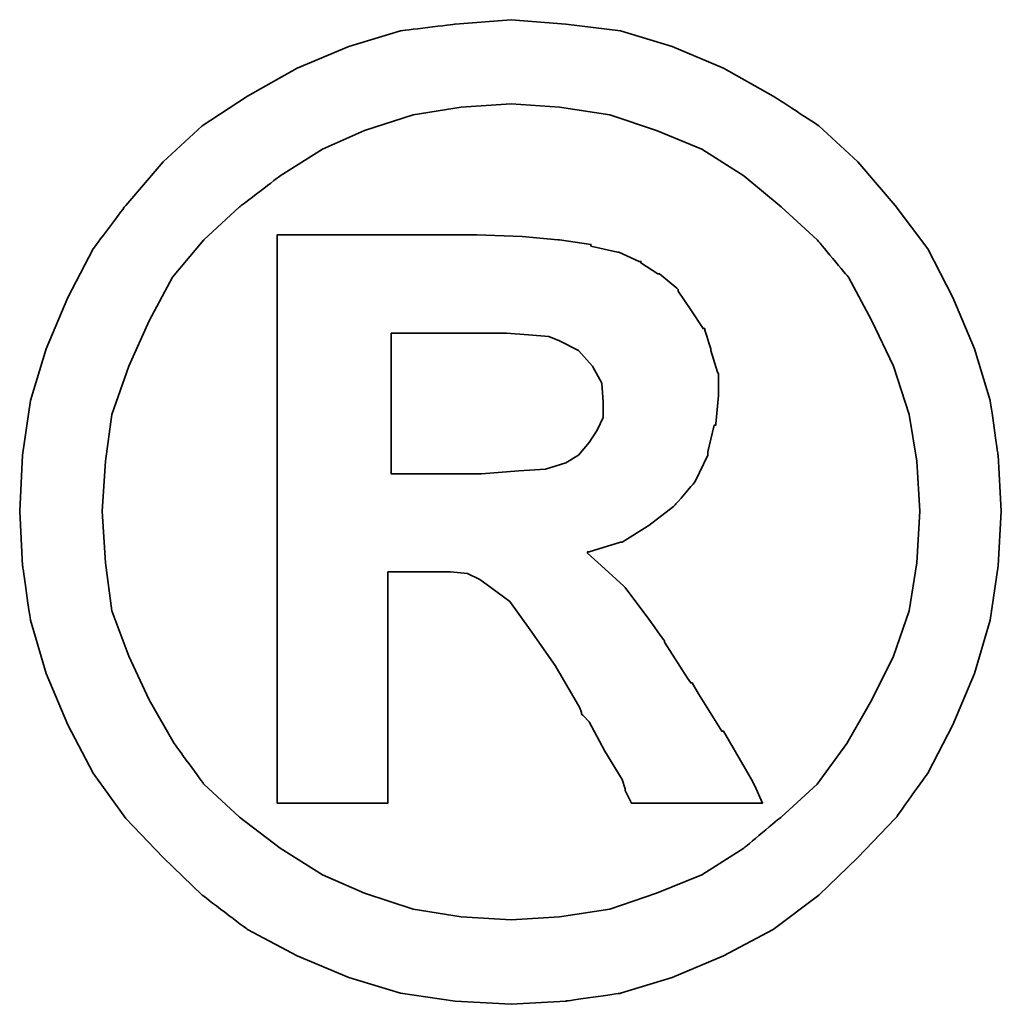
# Model space of a CAD drawing. Header units: millimetres. Extents: x -58 to 167, y -428 to -271.
# Tile 54 of 56: x 126.565 to 127.27, y -338.542 to -337.834. Entities that reach past the tile are written whole.
import ezdxf

# ---------------------------------------------------------------- set-up
doc = ezdxf.new("R2010")
doc.units = ezdxf.units.MM
doc.header["$LTSCALE"] = 0.1
for name, color, linetype in [('CHA', 7, 'CONTINUOUS'), ('DIM', 4, 'CONTINUOUS'), ('layer 1', 7, 'CONTINUOUS')]:
    doc.layers.add(name, color=color, linetype=linetype)

# ---------------------------------------------------------------- blocks, each defined once
blk = doc.blocks.new('TBI MOTION logo(完整正式版)')
at = {"layer": 'layer 1', "color": 22, "lineweight": 35}
for points, knots in [([(81.20634, 4.98624), (81.20634, 4.98624), (81.18649, 5.32862), (81.18649, 5.32862), (81.18649, 5.32862), (81.18649, 5.32862), (81.13886, 5.66206), (81.13886, 5.66206), (81.13886, 5.66206), (81.13886, 5.66206), (81.04359, 5.97764), (81.04359, 5.97764), (81.04359, 5.97764), (81.04359, 5.97764), (80.91061, 6.29124), (80.91061, 6.29124), (80.91061, 6.29124), (80.91061, 6.29124), (80.75778, 6.58697), (80.75778, 6.58697), (80.75778, 6.58697), (80.75778, 6.58697), (80.5593, 6.85294), (80.5593, 6.85294), (80.5593, 6.85294), (80.5593, 6.85294), (80.33105, 7.1189), (80.33105, 7.1189), (80.33105, 7.1189), (80.33105, 7.1189), (80.09287, 7.33921), (80.09287, 7.33921), (80.09287, 7.33921), (80.09287, 7.33921), (79.815, 7.51982), (79.815, 7.51982), (79.815, 7.51982), (79.815, 7.51982), (79.51133, 7.69051), (79.51133, 7.69051), (79.51133, 7.69051), (79.51133, 7.69051), (79.19773, 7.8235), (79.19773, 7.8235), (79.19773, 7.8235), (79.19773, 7.8235), (78.88215, 7.91877), (78.88215, 7.91877), (78.88215, 7.91877), (78.88215, 7.91877), (78.54871, 7.95846), (78.54871, 7.95846), (78.54871, 7.95846), (78.54871, 7.95846), (78.21526, 7.98625), (78.21526, 7.98625), (78.21526, 7.98625), (78.21526, 7.98625), (77.87388, 7.95846), (77.87388, 7.95846), (77.87388, 7.95846), (77.87388, 7.95846), (77.54044, 7.91877), (77.54044, 7.91877), (77.54044, 7.91877), (77.54044, 7.91877), (77.22485, 7.8235), (77.22485, 7.8235), (77.22485, 7.8235), (77.22485, 7.8235), (76.91027, 7.69051), (76.91027, 7.69051), (76.91027, 7.69051), (76.91027, 7.69051), (76.6056, 7.51982), (76.6056, 7.51982), (76.6056, 7.51982), (76.6056, 7.51982), (76.32972, 7.33921), (76.32972, 7.33921), (76.32972, 7.33921), (76.32972, 7.33921), (76.09154, 7.1189), (76.09154, 7.1189), (76.09154, 7.1189), (76.09154, 7.1189), (75.86329, 6.85294), (75.86329, 6.85294), (75.86329, 6.85294), (75.86329, 6.85294), (75.66382, 6.58697), (75.66382, 6.58697), (75.66382, 6.58697), (75.66382, 6.58697), (75.51099, 6.29124), (75.51099, 6.29124), (75.51099, 6.29124), (75.51099, 6.29124), (75.37702, 5.97764), (75.37702, 5.97764), (75.37702, 5.97764), (75.37702, 5.97764), (75.28175, 5.66206), (75.28175, 5.66206), (75.28175, 5.66206), (75.28175, 5.66206), (75.23411, 5.32862), (75.23411, 5.32862), (75.23411, 5.32862), (75.23411, 5.32862), (75.21625, 4.98624), (75.21625, 4.98624), (75.21625, 4.98624), (75.21625, 4.98624), (75.23411, 4.6528), (75.23411, 4.6528), (75.23411, 4.6528), (75.23411, 4.6528), (75.28175, 4.32035), (75.28175, 4.32035), (75.28175, 4.32035), (75.28175, 4.32035), (75.37702, 3.99583), (75.37702, 3.99583), (75.37702, 3.99583), (75.37702, 3.99583), (75.51099, 3.68224), (75.51099, 3.68224), (75.51099, 3.68224), (75.51099, 3.68224), (75.66382, 3.38749), (75.66382, 3.38749), (75.66382, 3.38749), (75.66382, 3.38749), (75.86329, 3.10963), (75.86329, 3.10963), (75.86329, 3.10963), (75.86329, 3.10963), (76.09154, 2.87145), (76.09154, 2.87145), (76.09154, 2.87145), (76.09154, 2.87145), (76.32972, 2.6432), (76.32972, 2.6432), (76.32972, 2.6432), (76.32972, 2.6432), (76.6056, 2.43381), (76.6056, 2.43381), (76.6056, 2.43381), (76.6056, 2.43381), (76.91027, 2.27205), (76.91027, 2.27205), (76.91027, 2.27205), (76.91027, 2.27205), (77.22485, 2.13906), (77.22485, 2.13906), (77.22485, 2.13906), (77.22485, 2.13906), (77.54044, 2.0438), (77.54044, 2.0438), (77.54044, 2.0438), (77.54044, 2.0438), (77.87388, 1.99616), (77.87388, 1.99616), (77.87388, 1.99616), (77.87388, 1.99616), (78.21526, 1.97631), (78.21526, 1.97631), (78.21526, 1.97631), (78.21526, 1.97631), (78.54871, 1.99616), (78.54871, 1.99616), (78.54871, 1.99616), (78.54871, 1.99616), (78.88215, 2.0438), (78.88215, 2.0438), (78.88215, 2.0438), (78.88215, 2.0438), (79.19773, 2.13906), (79.19773, 2.13906), (79.19773, 2.13906), (79.19773, 2.13906), (79.51133, 2.27205), (79.51133, 2.27205), (79.51133, 2.27205), (79.51133, 2.27205), (79.815, 2.43381), (79.815, 2.43381), (79.815, 2.43381), (79.815, 2.43381), (80.09287, 2.6432), (80.09287, 2.6432), (80.09287, 2.6432), (80.09287, 2.6432), (80.33105, 2.87145), (80.33105, 2.87145), (80.33105, 2.87145), (80.33105, 2.87145), (80.5593, 3.10963), (80.5593, 3.10963), (80.5593, 3.10963), (80.5593, 3.10963), (80.75778, 3.38749), (80.75778, 3.38749), (80.75778, 3.38749), (80.75778, 3.38749), (80.91061, 3.68224), (80.91061, 3.68224), (80.91061, 3.68224), (80.91061, 3.68224), (81.04359, 3.99583), (81.04359, 3.99583), (81.04359, 3.99583), (81.04359, 3.99583), (81.13886, 4.32035), (81.13886, 4.32035), (81.13886, 4.32035), (81.13886, 4.32035), (81.18649, 4.6528), (81.18649, 4.6528), (81.18649, 4.6528), (81.18649, 4.6528), (81.20634, 4.98624), (81.20634, 4.98624)], [0, 0, 0, 0, 0.0178571, 0.0178571, 0.0178571, 0.0178572, 0.0357143, 0.0357143, 0.0357143, 0.0357143, 0.0535714, 0.0535714, 0.0535714, 0.0535714, 0.0714286, 0.0714286, 0.0714286, 0.0714286, 0.0892857, 0.0892857, 0.0892857, 0.0892857, 0.1071429, 0.1071429, 0.1071429, 0.1071429, 0.125, 0.125, 0.125, 0.125, 0.1428571, 0.1428571, 0.1428571, 0.1428572, 0.1607143, 0.1607143, 0.1607143, 0.1607143, 0.1785714, 0.1785714, 0.1785714, 0.1785714, 0.1964286, 0.1964286, 0.1964286, 0.1964286, 0.2142857, 0.2142857, 0.2142857, 0.2142857, 0.2321429, 0.2321429, 0.2321429, 0.2321429, 0.25, 0.25, 0.25, 0.25, 0.2678571, 0.2678571, 0.2678571, 0.2678572, 0.2857143, 0.2857143, 0.2857143, 0.2857143, 0.3035714, 0.3035714, 0.3035714, 0.3035714, 0.3214286, 0.3214286, 0.3214286, 0.3214286, 0.3392857, 0.3392857, 0.3392857, 0.3392857, 0.3571429, 0.3571429, 0.3571429, 0.3571429, 0.375, 0.375, 0.375, 0.375, 0.3928571, 0.3928571, 0.3928571, 0.3928572, 0.4107143, 0.4107143, 0.4107143, 0.4107143, 0.4285714, 0.4285714, 0.4285714, 0.4285714, 0.4464286, 0.4464286, 0.4464286, 0.4464286, 0.4642857, 0.4642857, 0.4642857, 0.4642857, 0.4821429, 0.4821429, 0.4821429, 0.4821429, 0.5, 0.5, 0.5, 0.5, 0.5178571, 0.5178571, 0.5178571, 0.5178572, 0.5357143, 0.5357143, 0.5357143, 0.5357143, 0.5535714, 0.5535714, 0.5535714, 0.5535714, 0.5714286, 0.5714286, 0.5714286, 0.5714286, 0.5892857, 0.5892857, 0.5892857, 0.5892857, 0.6071429, 0.6071429, 0.6071429, 0.6071429, 0.625, 0.625, 0.625, 0.625, 0.6428571, 0.6428571, 0.6428571, 0.6428572, 0.6607143, 0.6607143, 0.6607143, 0.6607143, 0.6785714, 0.6785714, 0.6785714, 0.6785714, 0.6964286, 0.6964286, 0.6964286, 0.6964286, 0.7142857, 0.7142857, 0.7142857, 0.7142857, 0.7321429, 0.7321429, 0.7321429, 0.7321429, 0.75, 0.75, 0.75, 0.75, 0.7678571, 0.7678571, 0.7678571, 0.7678572, 0.7857143, 0.7857143, 0.7857143, 0.7857143, 0.8035714, 0.8035714, 0.8035714, 0.8035714, 0.8214286, 0.8214286, 0.8214286, 0.8214286, 0.8392857, 0.8392857, 0.8392857, 0.8392857, 0.8571429, 0.8571429, 0.8571429, 0.8571429, 0.875, 0.875, 0.875, 0.875, 0.8928571, 0.8928571, 0.8928571, 0.8928572, 0.9107143, 0.9107143, 0.9107143, 0.9107143, 0.9285714, 0.9285714, 0.9285714, 0.9285714, 0.9464286, 0.9464286, 0.9464286, 0.9464286, 0.9642857, 0.9642857, 0.9642857, 0.9642857, 0.9821429, 0.9821429, 0.9821429, 0.9821429, 1, 1, 1, 1]), ([(80.71014, 4.98624), (80.71014, 4.98624), (80.69129, 5.29091), (80.69129, 5.29091), (80.69129, 5.29091), (80.69129, 5.29091), (80.64464, 5.57672), (80.64464, 5.57672), (80.64464, 5.57672), (80.64464, 5.57672), (80.54937, 5.87245), (80.54937, 5.87245), (80.54937, 5.87245), (80.54937, 5.87245), (80.41639, 6.14833), (80.41639, 6.14833), (80.41639, 6.14833), (80.41639, 6.14833), (80.27349, 6.41429), (80.27349, 6.41429), (80.27349, 6.41429), (80.27349, 6.41429), (80.08295, 6.64255), (80.08295, 6.64255), (80.08295, 6.64255), (80.08295, 6.64255), (79.86264, 6.84301), (79.86264, 6.84301), (79.86264, 6.84301), (79.86264, 6.84301), (79.63439, 7.03355), (79.63439, 7.03355), (79.63439, 7.03355), (79.63439, 7.03355), (79.37835, 7.1963), (79.37835, 7.1963), (79.37835, 7.1963), (79.37835, 7.1963), (79.10246, 7.30944), (79.10246, 7.30944), (79.10246, 7.30944), (79.10246, 7.30944), (78.81665, 7.40471), (78.81665, 7.40471), (78.81665, 7.40471), (78.81665, 7.40471), (78.511, 7.45234), (78.511, 7.45234), (78.511, 7.45234), (78.511, 7.45234), (78.21526, 7.47219), (78.21526, 7.47219), (78.21526, 7.47219), (78.21526, 7.47219), (77.9106, 7.45234), (77.9106, 7.45234), (77.9106, 7.45234), (77.9106, 7.45234), (77.61685, 7.40471), (77.61685, 7.40471), (77.61685, 7.40471), (77.61685, 7.40471), (77.32012, 7.30944), (77.32012, 7.30944), (77.32012, 7.30944), (77.32012, 7.30944), (77.06309, 7.1963), (77.06309, 7.1963), (77.06309, 7.1963), (77.06309, 7.1963), (76.80606, 7.03355), (76.80606, 7.03355), (76.80606, 7.03355), (76.80606, 7.03355), (76.55797, 6.84301), (76.55797, 6.84301), (76.55797, 6.84301), (76.55797, 6.84301), (76.34063, 6.64255), (76.34063, 6.64255), (76.34063, 6.64255), (76.34063, 6.64255), (76.1491, 6.41429), (76.1491, 6.41429), (76.1491, 6.41429), (76.1491, 6.41429), (76.0062, 6.14833), (76.0062, 6.14833), (76.0062, 6.14833), (76.0062, 6.14833), (75.88314, 5.87245), (75.88314, 5.87245), (75.88314, 5.87245), (75.88314, 5.87245), (75.77794, 5.57672), (75.77794, 5.57672), (75.77794, 5.57672), (75.77794, 5.57672), (75.73924, 5.29091), (75.73924, 5.29091), (75.73924, 5.29091), (75.73924, 5.29091), (75.72039, 4.98624), (75.72039, 4.98624), (75.72039, 4.98624), (75.72039, 4.98624), (75.73924, 4.67165), (75.73924, 4.67165), (75.73924, 4.67165), (75.73924, 4.67165), (75.77794, 4.37791), (75.77794, 4.37791), (75.77794, 4.37791), (75.77794, 4.37791), (75.88314, 4.10102), (75.88314, 4.10102), (75.88314, 4.10102), (75.88314, 4.10102), (76.0062, 3.83407), (76.0062, 3.83407), (76.0062, 3.83407), (76.0062, 3.83407), (76.15902, 3.56811), (76.15902, 3.56811), (76.15902, 3.56811), (76.15902, 3.56811), (76.34063, 3.32001), (76.34063, 3.32001), (76.34063, 3.32001), (76.34063, 3.32001), (76.55797, 3.11955), (76.55797, 3.11955), (76.55797, 3.11955), (76.55797, 3.11955), (76.80606, 2.92901), (76.80606, 2.92901), (76.80606, 2.92901), (76.80606, 2.92901), (77.06309, 2.76725), (77.06309, 2.76725), (77.06309, 2.76725), (77.06309, 2.76725), (77.32012, 2.65412), (77.32012, 2.65412), (77.32012, 2.65412), (77.32012, 2.65412), (77.61685, 2.55786), (77.61685, 2.55786), (77.61685, 2.55786), (77.61685, 2.55786), (77.9106, 2.51022), (77.9106, 2.51022), (77.9106, 2.51022), (77.9106, 2.51022), (78.21526, 2.49137), (78.21526, 2.49137), (78.21526, 2.49137), (78.21526, 2.49137), (78.511, 2.51022), (78.511, 2.51022), (78.511, 2.51022), (78.511, 2.51022), (78.81665, 2.55786), (78.81665, 2.55786), (78.81665, 2.55786), (78.81665, 2.55786), (79.10246, 2.65412), (79.10246, 2.65412), (79.10246, 2.65412), (79.10246, 2.65412), (79.37835, 2.76725), (79.37835, 2.76725), (79.37835, 2.76725), (79.37835, 2.76725), (79.63439, 2.92901), (79.63439, 2.92901), (79.63439, 2.92901), (79.63439, 2.92901), (79.86264, 3.11955), (79.86264, 3.11955), (79.86264, 3.11955), (79.86264, 3.11955), (80.08295, 3.32001), (80.08295, 3.32001), (80.08295, 3.32001), (80.08295, 3.32001), (80.26356, 3.56811), (80.26356, 3.56811), (80.26356, 3.56811), (80.26356, 3.56811), (80.41639, 3.83407), (80.41639, 3.83407), (80.41639, 3.83407), (80.41639, 3.83407), (80.54937, 4.10102), (80.54937, 4.10102), (80.54937, 4.10102), (80.54937, 4.10102), (80.64464, 4.37791), (80.64464, 4.37791), (80.64464, 4.37791), (80.64464, 4.37791), (80.69129, 4.67165), (80.69129, 4.67165), (80.69129, 4.67165), (80.69129, 4.67165), (80.71014, 4.98624), (80.71014, 4.98624)], [0, 0, 0, 0, 0.0192308, 0.0192308, 0.0192308, 0.0192308, 0.0384615, 0.0384615, 0.0384615, 0.0384615, 0.0576923, 0.0576923, 0.0576923, 0.0576923, 0.0769231, 0.0769231, 0.0769231, 0.0769231, 0.0961538, 0.0961538, 0.0961538, 0.0961539, 0.1153846, 0.1153846, 0.1153846, 0.1153846, 0.1346154, 0.1346154, 0.1346154, 0.1346154, 0.1538462, 0.1538462, 0.1538462, 0.1538462, 0.1730769, 0.1730769, 0.1730769, 0.1730769, 0.1923077, 0.1923077, 0.1923077, 0.1923077, 0.2115385, 0.2115385, 0.2115385, 0.2115385, 0.2307692, 0.2307692, 0.2307692, 0.2307692, 0.25, 0.25, 0.25, 0.25, 0.2692308, 0.2692308, 0.2692308, 0.2692308, 0.2884615, 0.2884615, 0.2884615, 0.2884615, 0.3076923, 0.3076923, 0.3076923, 0.3076923, 0.3269231, 0.3269231, 0.3269231, 0.3269231, 0.3461538, 0.3461538, 0.3461538, 0.3461539, 0.3653846, 0.3653846, 0.3653846, 0.3653846, 0.3846154, 0.3846154, 0.3846154, 0.3846154, 0.4038462, 0.4038462, 0.4038462, 0.4038462, 0.4230769, 0.4230769, 0.4230769, 0.4230769, 0.4423077, 0.4423077, 0.4423077, 0.4423077, 0.4615385, 0.4615385, 0.4615385, 0.4615385, 0.4807692, 0.4807692, 0.4807692, 0.4807692, 0.5, 0.5, 0.5, 0.5, 0.5192308, 0.5192308, 0.5192308, 0.5192308, 0.5384615, 0.5384615, 0.5384615, 0.5384615, 0.5576923, 0.5576923, 0.5576923, 0.5576923, 0.5769231, 0.5769231, 0.5769231, 0.5769231, 0.5961538, 0.5961538, 0.5961538, 0.5961539, 0.6153846, 0.6153846, 0.6153846, 0.6153846, 0.6346154, 0.6346154, 0.6346154, 0.6346154, 0.6538462, 0.6538462, 0.6538462, 0.6538462, 0.6730769, 0.6730769, 0.6730769, 0.6730769, 0.6923077, 0.6923077, 0.6923077, 0.6923077, 0.7115385, 0.7115385, 0.7115385, 0.7115385, 0.7307692, 0.7307692, 0.7307692, 0.7307692, 0.75, 0.75, 0.75, 0.75, 0.7692308, 0.7692308, 0.7692308, 0.7692308, 0.7884615, 0.7884615, 0.7884615, 0.7884615, 0.8076923, 0.8076923, 0.8076923, 0.8076923, 0.8269231, 0.8269231, 0.8269231, 0.8269231, 0.8461538, 0.8461538, 0.8461538, 0.8461539, 0.8653846, 0.8653846, 0.8653846, 0.8653846, 0.8846154, 0.8846154, 0.8846154, 0.8846154, 0.9038462, 0.9038462, 0.9038462, 0.9038462, 0.9230769, 0.9230769, 0.9230769, 0.9230769, 0.9423077, 0.9423077, 0.9423077, 0.9423077, 0.9615385, 0.9615385, 0.9615385, 0.9615385, 0.9807692, 0.9807692, 0.9807692, 0.9807692, 1, 1, 1, 1]), ([(76.78721, 3.2823), (76.78721, 3.2823), (76.78721, 3.32001), (76.78721, 3.32001), (76.78721, 3.32001), (76.78721, 3.32001), (76.78721, 3.42422), (76.78721, 3.42422), (76.78721, 3.42422), (76.78721, 3.42422), (76.78721, 3.59689), (76.78721, 3.59689), (76.78721, 3.59689), (76.78721, 3.59689), (76.78721, 3.80529), (76.78721, 3.80529), (76.78721, 3.80529), (76.78721, 3.80529), (76.78721, 4.0524), (76.78721, 4.0524), (76.78721, 4.0524), (76.78721, 4.0524), (76.78721, 4.32035), (76.78721, 4.32035), (76.78721, 4.32035), (76.78721, 4.32035), (76.78721, 4.92868), (76.78721, 4.92868), (76.78721, 4.92868), (76.78721, 4.92868), (76.78721, 5.53801), (76.78721, 5.53801), (76.78721, 5.53801), (76.78721, 5.53801), (76.78721, 5.82482), (76.78721, 5.82482), (76.78721, 5.82482), (76.78721, 5.82482), (76.78721, 6.07291), (76.78721, 6.07291), (76.78721, 6.07291), (76.78721, 6.07291), (76.78721, 6.30017), (76.78721, 6.30017), (76.78721, 6.30017), (76.78721, 6.30017), (76.78721, 6.45399), (76.78721, 6.45399), (76.78721, 6.45399), (76.78721, 6.45399), (76.78721, 6.5572), (76.78721, 6.5572), (76.78721, 6.5572), (76.78721, 6.5572), (76.78721, 6.59689), (76.78721, 6.59689), (76.78721, 6.59689), (76.78721, 6.59689), (76.78721, 6.67232), (76.78721, 6.67232), (76.78721, 6.67232), (76.78721, 6.67232), (76.8537, 6.67232), (76.8537, 6.67232), (76.8537, 6.67232), (76.8537, 6.67232), (76.87355, 6.67232), (76.87355, 6.67232), (76.87355, 6.67232), (76.87355, 6.67232), (76.91027, 6.67232), (76.91027, 6.67232), (76.91027, 6.67232), (76.91027, 6.67232), (77.04424, 6.67232), (77.04424, 6.67232), (77.04424, 6.67232), (77.04424, 6.67232), (77.22485, 6.67232), (77.22485, 6.67232), (77.22485, 6.67232), (77.22485, 6.67232), (77.43524, 6.67232), (77.43524, 6.67232), (77.43524, 6.67232), (77.43524, 6.67232), (77.65357, 6.67232), (77.65357, 6.67232), (77.65357, 6.67232), (77.65357, 6.67232), (77.82625, 6.67232), (77.82625, 6.67232), (77.82625, 6.67232), (77.82625, 6.67232), (77.94037, 6.67232), (77.94037, 6.67232), (77.94037, 6.67232), (77.94037, 6.67232), (77.97709, 6.67232), (77.97709, 6.67232), (77.97709, 6.67232), (77.97709, 6.67232), (77.99694, 6.67232), (77.99694, 6.67232), (77.99694, 6.67232), (77.99694, 6.67232), (78.00686, 6.67232), (78.00686, 6.67232), (78.00686, 6.67232), (78.00686, 6.67232), (78.28275, 6.6624), (78.28275, 6.6624), (78.28275, 6.6624), (78.28275, 6.6624), (78.50107, 6.64255), (78.50107, 6.64255), (78.50107, 6.64255), (78.50107, 6.64255), (78.511, 6.64255), (78.511, 6.64255), (78.511, 6.64255), (78.511, 6.64255), (78.70154, 6.61476), (78.70154, 6.61476), (78.70154, 6.61476), (78.70154, 6.61476), (78.70154, 6.60483), (78.70154, 6.60483), (78.70154, 6.60483), (78.70154, 6.60483), (78.86429, 6.56713), (78.86429, 6.56713), (78.86429, 6.56713), (78.86429, 6.56713), (78.87223, 6.56713), (78.87223, 6.56713), (78.87223, 6.56713), (78.87223, 6.56713), (78.99727, 6.51056), (78.99727, 6.51056), (78.99727, 6.51056), (78.99727, 6.51056), (79.00719, 6.51056), (79.00719, 6.51056), (79.00719, 6.51056), (79.00719, 6.51056), (79.00719, 6.50162), (79.00719, 6.50162), (79.00719, 6.50162), (79.00719, 6.50162), (79.1104, 6.43415), (79.1104, 6.43415), (79.1104, 6.43415), (79.1104, 6.43415), (79.12132, 6.43415), (79.12132, 6.43415), (79.12132, 6.43415), (79.12132, 6.43415), (79.22552, 6.34781), (79.22552, 6.34781), (79.22552, 6.34781), (79.22552, 6.34781), (79.23544, 6.33888), (79.23544, 6.33888), (79.23544, 6.33888), (79.23544, 6.33888), (79.23544, 6.32895), (79.23544, 6.32895), (79.23544, 6.32895), (79.23544, 6.32895), (79.31087, 6.21483), (79.31087, 6.21483), (79.31087, 6.21483), (79.31087, 6.21483), (79.38629, 6.1007), (79.38629, 6.1007), (79.38629, 6.1007), (79.38629, 6.1007), (79.3972, 6.1007), (79.3972, 6.1007), (79.3972, 6.1007), (79.3972, 6.1007), (79.3972, 6.09078), (79.3972, 6.09078), (79.3972, 6.09078), (79.3972, 6.09078), (79.43392, 5.97764), (79.43392, 5.97764), (79.43392, 5.97764), (79.43392, 5.97764), (79.43392, 5.96772), (79.43392, 5.96772), (79.43392, 5.96772), (79.43392, 5.96772), (79.47362, 5.83474), (79.47362, 5.83474), (79.47362, 5.83474), (79.47362, 5.83474), (79.48156, 5.82482), (79.48156, 5.82482), (79.48156, 5.82482), (79.48156, 5.82482), (79.48156, 5.69977), (79.48156, 5.69977), (79.48156, 5.69977), (79.48156, 5.69977), (79.48156, 5.69183), (79.48156, 5.69183), (79.48156, 5.69183), (79.48156, 5.69183), (79.4637, 5.51915), (79.4637, 5.51915), (79.4637, 5.51915), (79.4637, 5.51915), (79.4637, 5.51122), (79.4637, 5.51122), (79.4637, 5.51122), (79.4637, 5.51122), (79.45377, 5.51122), (79.45377, 5.51122), (79.45377, 5.51122), (79.45377, 5.51122), (79.41507, 5.34847), (79.41507, 5.34847), (79.41507, 5.34847), (79.41507, 5.34847), (79.41507, 5.33854), (79.41507, 5.33854), (79.41507, 5.33854), (79.41507, 5.33854), (79.41507, 5.32862), (79.41507, 5.32862), (79.41507, 5.32862), (79.41507, 5.32862), (79.33865, 5.16785), (79.33865, 5.16785), (79.33865, 5.16785), (79.33865, 5.16785), (79.33071, 5.15693), (79.33071, 5.15693), (79.33071, 5.15693), (79.33071, 5.15693), (79.2156, 5.02495), (79.2156, 5.02495), (79.2156, 5.02495), (79.2156, 5.02495), (79.20567, 5.01502), (79.20567, 5.01502), (79.20567, 5.01502), (79.20567, 5.01502), (79.05483, 4.89991), (79.05483, 4.89991), (79.05483, 4.89991), (79.05483, 4.89991), (79.04491, 4.89197), (79.04491, 4.89197), (79.04491, 4.89197), (79.04491, 4.89197), (78.89208, 4.7967), (78.89208, 4.7967), (78.89208, 4.7967), (78.89208, 4.7967), (78.88215, 4.7967), (78.88215, 4.7967), (78.88215, 4.7967), (78.88215, 4.7967), (78.69161, 4.73913), (78.69161, 4.73913), (78.69161, 4.73913), (78.69161, 4.73913), (78.68169, 4.73913), (78.68169, 4.73913), (78.68169, 4.73913), (78.68169, 4.73913), (78.68169, 4.72921), (78.68169, 4.72921), (78.68169, 4.72921), (78.68169, 4.72921), (78.78688, 4.63394), (78.78688, 4.63394), (78.78688, 4.63394), (78.78688, 4.63394), (78.902, 4.52875), (78.902, 4.52875), (78.902, 4.52875), (78.902, 4.52875), (78.91093, 4.52081), (78.91093, 4.52081), (78.91093, 4.52081), (78.91093, 4.52081), (79.02506, 4.36798), (79.02506, 4.36798), (79.02506, 4.36798), (79.02506, 4.36798), (79.1501, 4.1953), (79.1501, 4.1953), (79.1501, 4.1953), (79.1501, 4.1953), (79.1501, 4.18736), (79.1501, 4.18736), (79.1501, 4.18736), (79.1501, 4.18736), (79.29201, 3.96705), (79.29201, 3.96705), (79.29201, 3.96705), (79.29201, 3.96705), (79.31087, 3.93828), (79.31087, 3.93828), (79.31087, 3.93828), (79.31087, 3.93828), (79.32079, 3.93828), (79.32079, 3.93828), (79.32079, 3.93828), (79.32079, 3.93828), (79.3585, 3.87178), (79.3585, 3.87178), (79.3585, 3.87178), (79.3585, 3.87178), (79.50141, 3.64353), (79.50141, 3.64353), (79.50141, 3.64353), (79.50141, 3.64353), (79.51133, 3.64353), (79.51133, 3.64353), (79.51133, 3.64353), (79.51133, 3.64353), (79.64431, 3.41528), (79.64431, 3.41528), (79.64431, 3.41528), (79.64431, 3.41528), (79.68202, 3.3478), (79.68202, 3.3478), (79.68202, 3.3478), (79.68202, 3.3478), (79.70187, 3.31009), (79.70187, 3.31009), (79.70187, 3.31009), (79.70187, 3.31009), (79.7495, 3.2049), (79.7495, 3.2049), (79.7495, 3.2049), (79.7495, 3.2049), (79.64431, 3.2049), (79.64431, 3.2049), (79.64431, 3.2049), (79.64431, 3.2049), (79.62546, 3.2049), (79.62546, 3.2049), (79.62546, 3.2049), (79.62546, 3.2049), (79.53912, 3.2049), (79.53912, 3.2049), (79.53912, 3.2049), (79.53912, 3.2049), (79.31087, 3.2049), (79.31087, 3.2049), (79.31087, 3.2049), (79.31087, 3.2049), (79.08262, 3.2049), (79.08262, 3.2049), (79.08262, 3.2049), (79.08262, 3.2049), (79.00719, 3.2049), (79.00719, 3.2049), (79.00719, 3.2049), (79.00719, 3.2049), (78.98735, 3.2049), (78.98735, 3.2049), (78.98735, 3.2049), (78.98735, 3.2049), (78.94964, 3.2049), (78.94964, 3.2049), (78.94964, 3.2049), (78.94964, 3.2049), (78.92979, 3.24459), (78.92979, 3.24459), (78.92979, 3.24459), (78.92979, 3.24459), (78.91093, 3.2823), (78.91093, 3.2823), (78.91093, 3.2823), (78.91093, 3.2823), (78.91093, 3.29223), (78.91093, 3.29223), (78.91093, 3.29223), (78.91093, 3.29223), (78.89208, 3.3478), (78.89208, 3.3478), (78.89208, 3.3478), (78.89208, 3.3478), (78.78688, 3.52048), (78.78688, 3.52048), (78.78688, 3.52048), (78.78688, 3.52048), (78.69161, 3.7001), (78.69161, 3.7001), (78.69161, 3.7001), (78.69161, 3.7001), (78.6539, 3.7388), (78.6539, 3.7388), (78.6539, 3.7388), (78.6539, 3.7388), (78.64398, 3.74873), (78.64398, 3.74873), (78.64398, 3.74873), (78.64398, 3.74873), (78.64398, 3.75766), (78.64398, 3.75766), (78.64398, 3.75766), (78.64398, 3.75766), (78.63405, 3.78644), (78.63405, 3.78644), (78.63405, 3.78644), (78.63405, 3.78644), (78.48321, 4.04347), (78.48321, 4.04347), (78.48321, 4.04347), (78.48321, 4.04347), (78.33038, 4.2618), (78.33038, 4.2618), (78.33038, 4.2618), (78.33038, 4.2618), (78.20732, 4.43447), (78.20732, 4.43447), (78.20732, 4.43447), (78.20732, 4.43447), (78.09221, 4.52081), (78.09221, 4.52081), (78.09221, 4.52081), (78.09221, 4.52081), (78.02472, 4.56845), (78.02472, 4.56845), (78.02472, 4.56845), (78.02472, 4.56845), (77.9493, 4.60616), (77.9493, 4.60616), (77.9493, 4.60616), (77.9493, 4.60616), (77.8451, 4.61608), (77.8451, 4.61608), (77.8451, 4.61608), (77.8451, 4.61608), (77.71113, 4.61608), (77.71113, 4.61608), (77.71113, 4.61608), (77.71113, 4.61608), (77.69128, 4.61608), (77.69128, 4.61608), (77.69128, 4.61608), (77.69128, 4.61608), (77.67342, 4.61608), (77.67342, 4.61608), (77.67342, 4.61608), (77.67342, 4.61608), (77.5583, 4.61608), (77.5583, 4.61608), (77.5583, 4.61608), (77.5583, 4.61608), (77.46303, 4.61608), (77.46303, 4.61608), (77.46303, 4.61608), (77.46303, 4.61608), (77.46303, 4.54761), (77.46303, 4.54761), (77.46303, 4.54761), (77.46303, 4.54761), (77.46303, 4.47318), (77.46303, 4.47318), (77.46303, 4.47318), (77.46303, 4.47318), (77.46303, 4.24294), (77.46303, 4.24294), (77.46303, 4.24294), (77.46303, 4.24294), (77.46303, 3.99583), (77.46303, 3.99583), (77.46303, 3.99583), (77.46303, 3.99583), (77.46303, 3.72888), (77.46303, 3.72888), (77.46303, 3.72888), (77.46303, 3.72888), (77.46303, 3.51055), (77.46303, 3.51055), (77.46303, 3.51055), (77.46303, 3.51055), (77.46303, 3.42422), (77.46303, 3.42422), (77.46303, 3.42422), (77.46303, 3.42422), (77.46303, 3.35773), (77.46303, 3.35773), (77.46303, 3.35773), (77.46303, 3.35773), (77.46303, 3.30017), (77.46303, 3.30017), (77.46303, 3.30017), (77.46303, 3.30017), (77.46303, 3.2823), (77.46303, 3.2823), (77.46303, 3.2823), (77.46303, 3.2823), (77.46303, 3.2049), (77.46303, 3.2049), (77.46303, 3.2049), (77.46303, 3.2049), (77.39753, 3.2049), (77.39753, 3.2049), (77.39753, 3.2049), (77.39753, 3.2049), (77.37768, 3.2049), (77.37768, 3.2049), (77.37768, 3.2049), (77.37768, 3.2049), (77.32012, 3.2049), (77.32012, 3.2049), (77.32012, 3.2049), (77.32012, 3.2049), (77.12165, 3.2049), (77.12165, 3.2049), (77.12165, 3.2049), (77.12165, 3.2049), (76.94897, 3.2049), (76.94897, 3.2049), (76.94897, 3.2049), (76.94897, 3.2049), (76.8924, 3.2049), (76.8924, 3.2049), (76.8924, 3.2049), (76.8924, 3.2049), (76.8537, 3.2049), (76.8537, 3.2049), (76.8537, 3.2049), (76.8537, 3.2049), (76.78721, 3.2049), (76.78721, 3.2049), (76.78721, 3.2049), (76.78721, 3.2049), (76.78721, 3.2823), (76.78721, 3.2823)], [0, 0, 0, 0, 0.0074074, 0.0074074, 0.0074074, 0.0074074, 0.0148148, 0.0148148, 0.0148148, 0.0148148, 0.0222222, 0.0222222, 0.0222222, 0.0222222, 0.0296296, 0.0296296, 0.0296296, 0.0296296, 0.037037, 0.037037, 0.037037, 0.037037, 0.0444444, 0.0444444, 0.0444444, 0.0444445, 0.0518519, 0.0518519, 0.0518519, 0.0518519, 0.0592593, 0.0592593, 0.0592593, 0.0592593, 0.0666667, 0.0666667, 0.0666667, 0.0666667, 0.0740741, 0.0740741, 0.0740741, 0.0740741, 0.0814815, 0.0814815, 0.0814815, 0.0814815, 0.0888889, 0.0888889, 0.0888889, 0.0888889, 0.0962963, 0.0962963, 0.0962963, 0.0962963, 0.1037037, 0.1037037, 0.1037037, 0.1037037, 0.1111111, 0.1111111, 0.1111111, 0.1111111, 0.1185185, 0.1185185, 0.1185185, 0.1185185, 0.1259259, 0.1259259, 0.1259259, 0.1259259, 0.1333333, 0.1333333, 0.1333333, 0.1333333, 0.1407407, 0.1407407, 0.1407407, 0.1407408, 0.1481481, 0.1481481, 0.1481481, 0.1481482, 0.1555556, 0.1555556, 0.1555556, 0.1555556, 0.162963, 0.162963, 0.162963, 0.162963, 0.1703704, 0.1703704, 0.1703704, 0.1703704, 0.1777778, 0.1777778, 0.1777778, 0.1777778, 0.1851852, 0.1851852, 0.1851852, 0.1851852, 0.1925926, 0.1925926, 0.1925926, 0.1925926, 0.2, 0.2, 0.2, 0.2, 0.2074074, 0.2074074, 0.2074074, 0.2074074, 0.2148148, 0.2148148, 0.2148148, 0.2148148, 0.2222222, 0.2222222, 0.2222222, 0.2222222, 0.2296296, 0.2296296, 0.2296296, 0.2296296, 0.237037, 0.237037, 0.237037, 0.237037, 0.2444444, 0.2444444, 0.2444444, 0.2444445, 0.2518519, 0.2518519, 0.2518519, 0.2518519, 0.2592593, 0.2592593, 0.2592593, 0.2592593, 0.2666667, 0.2666667, 0.2666667, 0.2666667, 0.2740741, 0.2740741, 0.2740741, 0.2740741, 0.2814815, 0.2814815, 0.2814815, 0.2814815, 0.2888889, 0.2888889, 0.2888889, 0.2888889, 0.2962963, 0.2962963, 0.2962963, 0.2962963, 0.3037037, 0.3037037, 0.3037037, 0.3037037, 0.3111111, 0.3111111, 0.3111111, 0.3111111, 0.3185185, 0.3185185, 0.3185185, 0.3185185, 0.3259259, 0.3259259, 0.3259259, 0.3259259, 0.3333333, 0.3333333, 0.3333333, 0.3333333, 0.3407407, 0.3407407, 0.3407407, 0.3407408, 0.3481481, 0.3481481, 0.3481481, 0.3481482, 0.3555556, 0.3555556, 0.3555556, 0.3555556, 0.362963, 0.362963, 0.362963, 0.362963, 0.3703704, 0.3703704, 0.3703704, 0.3703704, 0.3777778, 0.3777778, 0.3777778, 0.3777778, 0.3851852, 0.3851852, 0.3851852, 0.3851852, 0.3925926, 0.3925926, 0.3925926, 0.3925926, 0.4, 0.4, 0.4, 0.4, 0.4074074, 0.4074074, 0.4074074, 0.4074074, 0.4148148, 0.4148148, 0.4148148, 0.4148148, 0.4222222, 0.4222222, 0.4222222, 0.4222222, 0.4296296, 0.4296296, 0.4296296, 0.4296296, 0.437037, 0.437037, 0.437037, 0.437037, 0.4444444, 0.4444444, 0.4444444, 0.4444445, 0.4518519, 0.4518519, 0.4518519, 0.4518519, 0.4592593, 0.4592593, 0.4592593, 0.4592593, 0.4666667, 0.4666667, 0.4666667, 0.4666667, 0.4740741, 0.4740741, 0.4740741, 0.4740741, 0.4814815, 0.4814815, 0.4814815, 0.4814815, 0.4888889, 0.4888889, 0.4888889, 0.4888889, 0.4962963, 0.4962963, 0.4962963, 0.4962963, 0.5037037, 0.5037037, 0.5037037, 0.5037037, 0.5111111, 0.5111111, 0.5111111, 0.5111111, 0.5185185, 0.5185185, 0.5185185, 0.5185185, 0.5259259, 0.5259259, 0.5259259, 0.5259259, 0.5333333, 0.5333333, 0.5333333, 0.5333333, 0.5407407, 0.5407407, 0.5407407, 0.5407408, 0.5481481, 0.5481481, 0.5481481, 0.5481482, 0.5555556, 0.5555556, 0.5555556, 0.5555556, 0.562963, 0.562963, 0.562963, 0.562963, 0.5703704, 0.5703704, 0.5703704, 0.5703704, 0.5777778, 0.5777778, 0.5777778, 0.5777778, 0.5851852, 0.5851852, 0.5851852, 0.5851852, 0.5925926, 0.5925926, 0.5925926, 0.5925926, 0.6, 0.6, 0.6, 0.6, 0.6074074, 0.6074074, 0.6074074, 0.6074074, 0.6148148, 0.6148148, 0.6148148, 0.6148148, 0.6222222, 0.6222222, 0.6222222, 0.6222222, 0.6296296, 0.6296296, 0.6296296, 0.6296296, 0.637037, 0.637037, 0.637037, 0.637037, 0.6444444, 0.6444444, 0.6444444, 0.6444445, 0.6518519, 0.6518519, 0.6518519, 0.6518519, 0.6592593, 0.6592593, 0.6592593, 0.6592593, 0.6666667, 0.6666667, 0.6666667, 0.6666667, 0.6740741, 0.6740741, 0.6740741, 0.6740741, 0.6814815, 0.6814815, 0.6814815, 0.6814815, 0.6888889, 0.6888889, 0.6888889, 0.6888889, 0.6962963, 0.6962963, 0.6962963, 0.6962963, 0.7037037, 0.7037037, 0.7037037, 0.7037037, 0.7111111, 0.7111111, 0.7111111, 0.7111111, 0.7185185, 0.7185185, 0.7185185, 0.7185185, 0.7259259, 0.7259259, 0.7259259, 0.7259259, 0.7333333, 0.7333333, 0.7333333, 0.7333333, 0.7407407, 0.7407407, 0.7407407, 0.7407408, 0.7481481, 0.7481481, 0.7481481, 0.7481482, 0.7555556, 0.7555556, 0.7555556, 0.7555556, 0.762963, 0.762963, 0.762963, 0.762963, 0.7703704, 0.7703704, 0.7703704, 0.7703704, 0.7777778, 0.7777778, 0.7777778, 0.7777778, 0.7851852, 0.7851852, 0.7851852, 0.7851852, 0.7925926, 0.7925926, 0.7925926, 0.7925926, 0.8, 0.8, 0.8, 0.8, 0.8074074, 0.8074074, 0.8074074, 0.8074074, 0.8148148, 0.8148148, 0.8148148, 0.8148148, 0.8222222, 0.8222222, 0.8222222, 0.8222222, 0.8296296, 0.8296296, 0.8296296, 0.8296296, 0.837037, 0.837037, 0.837037, 0.837037, 0.8444444, 0.8444444, 0.8444444, 0.8444445, 0.8518519, 0.8518519, 0.8518519, 0.8518519, 0.8592593, 0.8592593, 0.8592593, 0.8592593, 0.8666667, 0.8666667, 0.8666667, 0.8666667, 0.8740741, 0.8740741, 0.8740741, 0.8740741, 0.8814815, 0.8814815, 0.8814815, 0.8814815, 0.8888889, 0.8888889, 0.8888889, 0.8888889, 0.8962963, 0.8962963, 0.8962963, 0.8962963, 0.9037037, 0.9037037, 0.9037037, 0.9037037, 0.9111111, 0.9111111, 0.9111111, 0.9111111, 0.9185185, 0.9185185, 0.9185185, 0.9185185, 0.9259259, 0.9259259, 0.9259259, 0.9259259, 0.9333333, 0.9333333, 0.9333333, 0.9333333, 0.9407407, 0.9407407, 0.9407407, 0.9407408, 0.9481481, 0.9481481, 0.9481481, 0.9481482, 0.9555556, 0.9555556, 0.9555556, 0.9555556, 0.962963, 0.962963, 0.962963, 0.962963, 0.9703704, 0.9703704, 0.9703704, 0.9703704, 0.9777778, 0.9777778, 0.9777778, 0.9777778, 0.9851852, 0.9851852, 0.9851852, 0.9851852, 0.9925926, 0.9925926, 0.9925926, 0.9925926, 1, 1, 1, 1]), ([(77.48288, 6.07291), (77.48288, 6.07291), (77.48288, 5.99551), (77.48288, 5.99551), (77.48288, 5.99551), (77.48288, 5.99551), (77.48288, 5.82482), (77.48288, 5.82482), (77.48288, 5.82482), (77.48288, 5.82482), (77.48288, 5.63328), (77.48288, 5.63328), (77.48288, 5.63328), (77.48288, 5.63328), (77.48288, 5.46358), (77.48288, 5.46358), (77.48288, 5.46358), (77.48288, 5.46358), (77.48288, 5.29091), (77.48288, 5.29091), (77.48288, 5.29091), (77.48288, 5.29091), (77.48288, 5.21449), (77.48288, 5.21449), (77.48288, 5.21449), (77.48288, 5.21449), (77.50074, 5.21449), (77.50074, 5.21449), (77.50074, 5.21449), (77.50074, 5.21449), (77.71113, 5.21449), (77.71113, 5.21449), (77.71113, 5.21449), (77.71113, 5.21449), (77.94037, 5.21449), (77.94037, 5.21449), (77.94037, 5.21449), (77.94037, 5.21449), (78.01579, 5.21449), (78.01579, 5.21449), (78.01579, 5.21449), (78.01579, 5.21449), (78.03465, 5.21449), (78.03465, 5.21449), (78.03465, 5.21449), (78.03465, 5.21449), (78.2629, 5.23335), (78.2629, 5.23335), (78.2629, 5.23335), (78.2629, 5.23335), (78.42565, 5.24327), (78.42565, 5.24327), (78.42565, 5.24327), (78.42565, 5.24327), (78.54871, 5.28098), (78.54871, 5.28098), (78.54871, 5.28098), (78.54871, 5.28098), (78.62611, 5.32862), (78.62611, 5.32862), (78.62611, 5.32862), (78.62611, 5.32862), (78.69161, 5.40503), (78.69161, 5.40503), (78.69161, 5.40503), (78.69161, 5.40503), (78.73925, 5.48145), (78.73925, 5.48145), (78.73925, 5.48145), (78.73925, 5.48145), (78.77696, 5.55885), (78.77696, 5.55885), (78.77696, 5.55885), (78.77696, 5.55885), (78.77696, 5.65214), (78.77696, 5.65214), (78.77696, 5.65214), (78.77696, 5.65214), (78.76902, 5.76726), (78.76902, 5.76726), (78.76902, 5.76726), (78.76902, 5.76726), (78.71146, 5.87245), (78.71146, 5.87245), (78.71146, 5.87245), (78.71146, 5.87245), (78.62611, 5.96772), (78.62611, 5.96772), (78.62611, 5.96772), (78.62611, 5.96772), (78.511, 6.02528), (78.511, 6.02528), (78.511, 6.02528), (78.511, 6.02528), (78.44451, 6.05306), (78.44451, 6.05306), (78.44451, 6.05306), (78.44451, 6.05306), (78.32046, 6.06299), (78.32046, 6.06299), (78.32046, 6.06299), (78.32046, 6.06299), (78.18748, 6.07291), (78.18748, 6.07291), (78.18748, 6.07291), (78.18748, 6.07291), (77.99694, 6.07291), (77.99694, 6.07291), (77.99694, 6.07291), (77.99694, 6.07291), (77.97709, 6.07291), (77.97709, 6.07291), (77.97709, 6.07291), (77.97709, 6.07291), (77.90167, 6.07291), (77.90167, 6.07291), (77.90167, 6.07291), (77.90167, 6.07291), (77.69128, 6.07291), (77.69128, 6.07291), (77.69128, 6.07291), (77.69128, 6.07291), (77.50074, 6.07291), (77.50074, 6.07291), (77.50074, 6.07291), (77.50074, 6.07291), (77.48288, 6.07291), (77.48288, 6.07291)], [0, 0, 0, 0, 0.03125, 0.03125, 0.03125, 0.03125, 0.0625, 0.0625, 0.0625, 0.0625, 0.09375, 0.09375, 0.09375, 0.09375, 0.125, 0.125, 0.125, 0.125, 0.15625, 0.15625, 0.15625, 0.15625, 0.1875, 0.1875, 0.1875, 0.1875, 0.21875, 0.21875, 0.21875, 0.21875, 0.25, 0.25, 0.25, 0.25, 0.28125, 0.28125, 0.28125, 0.28125, 0.3125, 0.3125, 0.3125, 0.3125, 0.34375, 0.34375, 0.34375, 0.34375, 0.375, 0.375, 0.375, 0.375, 0.40625, 0.40625, 0.40625, 0.40625, 0.4375, 0.4375, 0.4375, 0.4375, 0.46875, 0.46875, 0.46875, 0.46875, 0.5, 0.5, 0.5, 0.5, 0.53125, 0.53125, 0.53125, 0.53125, 0.5625, 0.5625, 0.5625, 0.5625, 0.59375, 0.59375, 0.59375, 0.59375, 0.625, 0.625, 0.625, 0.625, 0.65625, 0.65625, 0.65625, 0.65625, 0.6875, 0.6875, 0.6875, 0.6875, 0.71875, 0.71875, 0.71875, 0.71875, 0.75, 0.75, 0.75, 0.75, 0.78125, 0.78125, 0.78125, 0.78125, 0.8125, 0.8125, 0.8125, 0.8125, 0.84375, 0.84375, 0.84375, 0.84375, 0.875, 0.875, 0.875, 0.875, 0.90625, 0.90625, 0.90625, 0.90625, 0.9375, 0.9375, 0.9375, 0.9375, 0.96875, 0.96875, 0.96875, 0.96875, 1, 1, 1, 1])]:
    blk.add_open_spline(points, degree=3, knots=knots, dxfattribs=at)
blk = doc.blocks.new('A$C46CC5AAB')
at = {"layer": 'DIM', "color": 7, "xscale": 0.05884626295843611, "yscale": 0.05884626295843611, "zscale": 0.05884626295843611}
blk.add_blockref('TBI MOTION logo(完整正式版)', (8.59472, 1.15478), dxfattribs=at)

msp = doc.modelspace()

# ---------------------------------------------------------------- block references
at = {"layer": 'CHA', "color": 7, "xscale": 2, "yscale": 2, "zscale": 2}
msp.add_blockref('A$C46CC5AAB', (100.52355, -341.08378), dxfattribs=at)

doc.saveas('drawing.dxf')
